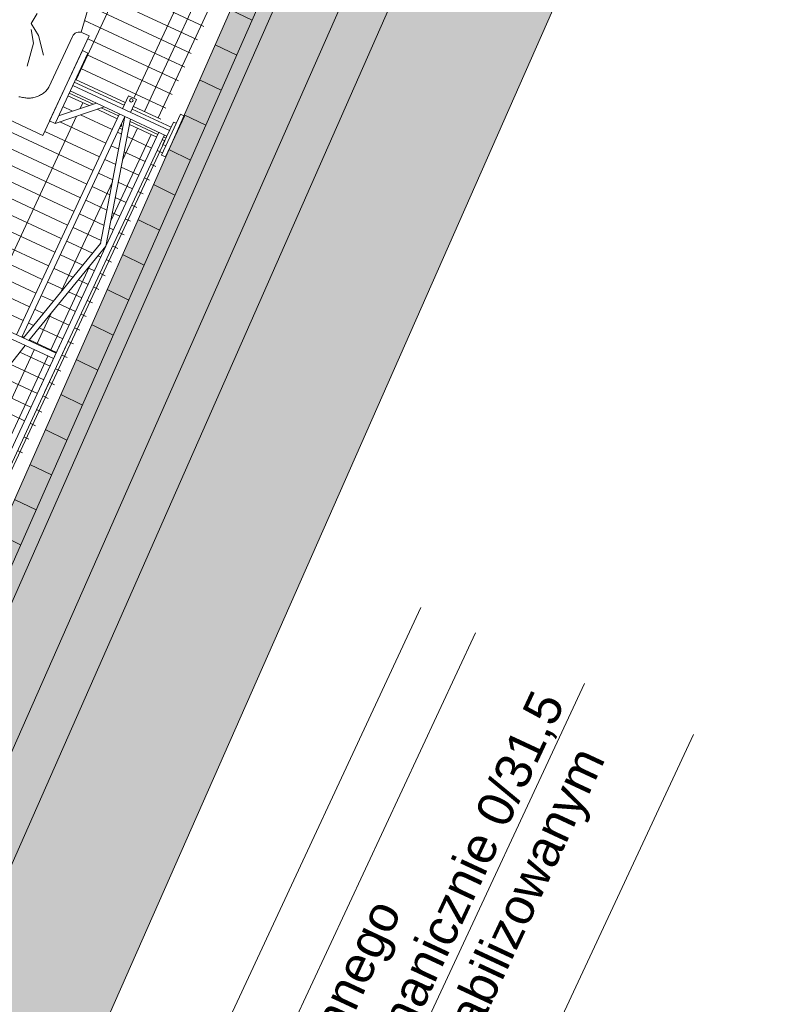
# Model space of a CAD drawing. Header units: millimetres. Extents: x 1962 to 3194, y -795 to -219.
# Tile 14 of 256: x 1992.72 to 1995.26, y -532.99 to -529.72. Entities that reach past the tile are written whole.
import ezdxf

# ---------------------------------------------------------------- set-up
doc = ezdxf.new("R2010")
doc.units = ezdxf.units.MM
doc.layers.get('0').update_dxf_attribs({"lineweight": 5})
doc.layers.get('Defpoints').update_dxf_attribs({"lineweight": 9})
for name, color, linetype, lineweight in [('A_flagi przekrojowe', 92, 'Continuous', 9), ('A_hatch nawierzchnia', 253, 'Continuous', 9), ('A_hatch przekroje', 125, 'Continuous', 9), ('A_ludzie', 53, 'Continuous', 9), ('A_obiekty trybuny', 126, 'Continuous', 9), ('A_ogrodzenie 2_4m', 45, 'Continuous', 9), ('A_przekrojowe', 42, 'Continuous', 9)]:
    doc.layers.add(name, color=color, linetype=linetype, lineweight=lineweight)
doc.styles.get("Standard").update_dxf_attribs({"font": 'arial.ttf'})

# ---------------------------------------------------------------- blocks, each defined once
blk = doc.blocks.new('zw$2CA')
at = {"layer": 'A_obiekty trybuny'}
for p, q in [((0.895, 0.0545), (0.895, 1.4995)), ((0.915, 0.0545), (0.915, 1.4795)), ((0.2575, 0.4), (0.2575, 0.71)), ((0.1743, 0.5264), (0.1734, 0.5227)), ((0.1639, 0.4932), (0.1622, 0.4897)), ((0.1655, 0.4968), (0.1639, 0.4932)), ((0.1669, 0.5004), (0.1655, 0.4968)), ((0.1681, 0.504), (0.1669, 0.5004)), ((0.1693, 0.5077), (0.1681, 0.504)), ((0.1704, 0.5115), (0.1693, 0.5077)), ((0.1714, 0.5152), (0.1704, 0.5115)), ((0.1724, 0.5189), (0.1714, 0.5152)), ((0.1734, 0.5227), (0.1724, 0.5189)), ((0.1326, 0.4596), (0.1293, 0.4576)), ((0.1358, 0.4617), (0.1326, 0.4596)), ((0.1389, 0.4641), (0.1358, 0.4617)), ((0.1419, 0.4665), (0.1389, 0.4641)), ((0.1449, 0.469), (0.1419, 0.4665)), ((0.1478, 0.4716), (0.1449, 0.469)), ((0.1506, 0.4743), (0.1478, 0.4716)), ((0.1533, 0.4771), (0.1506, 0.4743)), ((0.1558, 0.48), (0.1533, 0.4771)), ((0.1581, 0.4831), (0.1558, 0.48)), ((0.1602, 0.4864), (0.1581, 0.4831)), ((0.1622, 0.4897), (0.1602, 0.4864)), ((0.1037, 0.45), (-0.0825, 0.45)), ((0.1073, 0.4503), (0.1034, 0.45)), ((0.1111, 0.451), (0.1073, 0.4503)), ((0.1149, 0.452), (0.1111, 0.451)), ((0.1186, 0.4531), (0.1149, 0.452)), ((0.1222, 0.4544), (0.1186, 0.4531)), ((0.1258, 0.4559), (0.1222, 0.4544)), ((0.1293, 0.4576), (0.1258, 0.4559)), ((-0.1075, 0.425), (-0.1075, 0.4)), ((-0.1075, 0.4), (0.2575, 0.4)), ((-0.0539, 0.4), (0.2039, 0.4)), ((-0.0539, 0.38), (-0.0539, 0.4)), ((0.2039, 0.4), (0.2039, 0.38)), ((0.2039, 0.38), (-0.0539, 0.38)), ((0.065, 0.025), (0.065, 0.38)), ((0.085, 0.025), (0.085, 0.38)), ((0.2039, 0.38), (0.085, 0.255)), ((0.1763, 0.38), (0.085, 0.284)), ((1.755, 0.3559), (0.915, 0.159)), ((0.085, 0.1995), (0.895, 0.1995)), ((0.085, 0.1795), (0.895, 0.1795)), ((0.085, 0.179), (0.5022, 0.0745)), ((0.895, 0.1743), (0.5022, 0.0745)), ((0.085, 0.159), (0.5022, 0.0545)), ((0.895, 0.1543), (0.5022, 0.0545)), ((0.085, 0.0545), (1.0256, 0.0545)), ((0.085, 0.0345), (1.0256, 0.0345)), ((0.855, 0.0545), (1.755, 0.0545)), ((0.855, 0.0345), (1.755, 0.0345)), ((0.15, 0.015), (0, 0.015)), ((0, 0.015), (0, 0)), ((0, 0), (0.15, 0)), ((0.0336, 0.015), (0.0336, 0.025)), ((0.0336, 0.025), (0.1164, 0.025)), ((0.1164, 0.015), (0.1164, 0.025)), ((0.15, 0), (0.15, 0.015))]:
    blk.add_line(p, q, dxfattribs=at)
blk.add_arc((-0.0825, 0.425), 0.025, 90, 180, dxfattribs=at)
blk = doc.blocks.new('zw$824C')
at = {"layer": 'A_hatch nawierzchnia'}
h = blk.add_hatch(color=253, dxfattribs=at)
h.dxf.hatch_style = 2
h.paths.add_polyline_path([(6.9652, 1.0597), (6.9652, 1.1297), (6.9652, 1.1397), (18.0253, 1.3644), (18.0269, 1.2844)])
at = {"layer": 'A_hatch przekroje'}
h = blk.add_hatch(dxfattribs=at)
h.set_pattern_fill('LINE', color=256, scale=0.04, angle=23.9782, style=2)
h.set_pattern_definition([(89, (0.66515, 1.3697), (-0.1269807, 0.0022165), [])])
h.paths.add_polyline_path([(6.9652, 1.0597), (6.9652, 1.1297), (6.9652, 1.1397), (18.0253, 1.3644), (18.0269, 1.2844)])
h = blk.add_hatch(dxfattribs=at)
h.set_pattern_fill('CONC', color=256, scale=0.005, angle=294.9782, style=2)
h.set_pattern_definition([(9e-13, (0.7858, 1.45098), (-2e-15, 0.127), [0, -0.127]), (9e-13, (0.78707, 1.40653), (-2e-15, 0.127), [0, -0.127]), (9e-13, (0.79088, 1.47511), (-2e-15, 0.127), [0, -0.127]), (338.1986, (0.72484, 1.435744), (0.381000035, -0.12699999), [0.0136783, -0.6702377]), (216.8699, (0.73754, 1.430664), (0.38099999, 0.254000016), [0.00635, -0.62865]), (130.6013, (0.732461, 1.426854), (0.635000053, -0.761999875), [0.0117088, -1.1591733]), (206.5651, (0.69055, 1.411614), (-0.1269999, -0.12700017), [0.00283985, -0.2811408]), (326.3099, (0.68801, 1.410344), (0.253999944, -0.12700017), [0.0045791, -0.453326]), (108.4349, (0.69182, 1.407804), (-0.1269998, 0.254000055), [0.0040161, -0.3975932]), (225, (0.77183, 1.39891), (2e-15, -0.12700004), [0.0053881, -0.17421695]), (9e-13, (0.76802, 1.3951), (0.127, 0.127), [0.00762, -0.11938]), (135, (0.77564, 1.3951), (-0.12700004, -2e-15), [0.0053881, -0.17421695]), (251.5651, (0.75659, 1.480194), (0.1269998, 0.254000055), [0.0040161, -0.3975932]), (9e-13, (0.75532, 1.47638), (0.127, 0.127), [0.00635, -0.12065]), (143.1301, (0.76167, 1.476384), (-0.38099999, 0.254000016), [0.00635, -0.62865]), (213.6901, (0.68928, 1.481464), (0.253999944, 0.12700017), [0.0045791, -0.453326]), (341.5651, (0.68547, 1.478924), (-0.254000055, 0.1269998), [0.0080322, -0.3935771]), (126.8699, (0.69309, 1.476384), (0.254000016, -0.38099999), [0.00635, -0.62865]), (9e-13, (0.72611, 1.47638), (-2e-15, 0.127), [0, -0.127]), (9e-13, (0.69182, 1.44336), (-2e-15, 0.127), [0, -0.127]), (9e-13, (0.72738, 1.39637), (-2e-15, 0.127), [0, -0.127]), (9e-13, (0.76167, 1.43574), (-2e-15, 0.127), [0, -0.127]), (9e-13, (0.72484, 1.45733), (-2e-15, 0.127), [0, -0.127]), (9e-13, (0.6969, 1.46114), (-2e-15, 0.127), [0, -0.127]), (9e-13, (0.70833, 1.45352), (-2e-15, 0.127), [0, -0.127]), (9e-13, (0.70325, 1.42304), (-2e-15, 0.127), [0, -0.127]), (9e-13, (0.67277, 1.42812), (-2e-15, 0.127), [0, -0.127]), (9e-13, (0.67404, 1.45733), (-2e-15, 0.127), [0, -0.127]), (9e-13, (0.67023, 1.48527), (-2e-15, 0.127), [0, -0.127]), (9e-13, (0.7096, 1.49035), (-2e-15, 0.127), [0, -0.127]), (9e-13, (0.73754, 1.49543), (-2e-15, 0.127), [0, -0.127]), (9e-13, (0.78199, 1.49035), (-2e-15, 0.127), [0, -0.127]), (9e-13, (0.75151, 1.45098), (-2e-15, 0.127), [0, -0.127]), (9e-13, (0.73881, 1.47384), (-2e-15, 0.127), [0, -0.127]), (9e-13, (0.74897, 1.41288), (-2e-15, 0.127), [0, -0.127]), (9e-13, (0.71087, 1.40653), (-2e-15, 0.127), [0, -0.127]), (9e-13, (0.74897, 1.3786), (-2e-15, 0.127), [0, -0.127]), (9e-13, (0.70706, 1.38621), (-2e-15, 0.127), [0, -0.127]), (9e-13, (0.66642, 1.3824), (-2e-15, 0.127), [0, -0.127]), (9e-13, (0.68166, 1.37605), (-2e-15, 0.127), [0, -0.127]), (9e-13, (0.68293, 1.39383), (-2e-15, 0.127), [0, -0.127]), (9e-13, (0.76802, 1.37351), (-2e-15, 0.127), [0, -0.127]), (9e-13, (0.78326, 1.42558), (-2e-15, 0.127), [0, -0.127]), (9e-13, (0.77691, 1.46368), (-2e-15, 0.127), [0, -0.127]), (9e-13, (0.71849, 1.37224), (-2e-15, 0.127), [0, -0.127])])
h.paths.add_polyline_path([(18.028, 1.2344), (6.9652, 1.0097), (6.9652, 0.9997), (6.7652, 0.9997), (6.7652, 1.0497), (6.9652, 1.0497), (6.9652, 1.0597), (18.0269, 1.2844)])
h = blk.add_hatch(dxfattribs=at)
h.set_pattern_fill('CONCRE', color=256, scale=0.008, angle=294.9782, style=2)
h.set_pattern_definition([(360, (4.06387, 26.4186), (0.2032, 0.2032), [0.0254, -0.1778]), (90, (4.06387, 26.4186), (-0.2032, 0.2032), [0.0254, -0.1778]), (135, (4.08927, 26.4186), (-0.2032, 6e-15), [0.035921, -0.2514472]), (360, (4.08927, 26.5329), (0.2032, 0.2032), [0.0254, -0.1778]), (45, (4.10197, 26.5202), (6e-15, 0.2032), [0.0179605, -0.2694077]), (135, (4.10197, 26.5202), (-0.2032, 6e-15), [0.0179605, -0.2694077]), (360, (4.16547, 26.5837), (0.2032, 0.2032), [0.035921, -0.167279]), (45, (4.16547, 26.5837), (6e-15, 0.2032), [0.0254, -0.2619682]), (135, (4.20139, 26.5837), (-0.2032, 6e-15), [0.0254, -0.2619682]), (90, (4.20357, 26.4694), (-0.2032, 0.2032), [0.0254, -0.1778]), (45, (4.20357, 26.4694), (6e-15, 0.2032), [0.0179605, -0.2694077]), (135, (4.21627, 26.4821), (-0.2032, 6e-15), [0.0179605, -0.2694077]), (360, (4.08927, 26.4694), (0.2032, 0.2032), [0.0127, -0.17018]), (360, (4.24167, 26.5202), (0.2032, 0.2032), [0.0127, -0.17018]), (90, (4.17817, 26.5456), (-0.2032, 0.2032), [0.0127, -0.17018]), (135, (4.20357, 26.4313), (-0.2032, 6e-15), [0.0179605, -0.2694077]), (135, (4.11467, 26.571), (-0.2032, 6e-15), [0.0179605, -0.2694077]), (45, (4.15912, 26.48527), (6e-15, 0.2032), [0.0179605, -0.2694077]), (90, (4.13372, 26.444), (-0.2032, 0.2032), [0.003175, -0.200025]), (90, (4.14325, 26.52972), (-0.2032, 0.2032), [0.003175, -0.200025]), (90, (4.2385, 26.56465), (-0.2032, 0.2032), [0.003175, -0.200025]), (90, (4.24167, 26.4567), (-0.2032, 0.2032), [0.003175, -0.200025])])
h.paths.add_polyline_path([(6.7652, 0.9997), (6.9652, 0.9997), (6.9652, 1.0097), (18.028, 1.2344), (18.0286, 1.2048), (19.2883, 1.2304), (19.2879, 1.2504), (19.7248, 1.2592), (19.6452, 1.1397), (19.6452, 1.0672), (6.8039, 0.8063), (6.7937, 0.8602), (6.7652, 0.8797)])
h = blk.add_hatch(dxfattribs=at)
h.set_pattern_fill('EARTH2', color=256, scale=0.03, angle=339.9782, style=2)
h.set_pattern_definition([(225, (4.0639, 26.90586), (-3e-14, -1.07763), [0.3429, -0.4191]), (225, (4.30634, 26.6634), (-3e-14, -1.07763), [0.3429, -0.4191]), (225, (4.2471, 26.7227), (-3e-14, -1.07763), [0.35052, -0.41148]), (225, (4.1878, 26.7819), (-3e-14, -1.07763), [0.35052, -0.41148]), (225, (4.1285, 26.8412), (-3e-14, -1.07763), [0.35052, -0.41148]), (225, (4.1285, 27.38), (-3e-14, -1.07763), [0.3429, -0.4191]), (225, (4.1878, 27.32075), (-3e-14, -1.07763), [0.3429, -0.4191]), (225, (4.2471, 27.2615), (-3e-14, -1.07763), [0.3429, -0.4191]), (225, (4.30634, 27.2022), (-3e-14, -1.07763), [0.3429, -0.4191]), (225, (4.0639, 27.4447), (-3e-14, -1.07763), [0.3429, -0.4191]), (315, (3.5466, 26.9274), (1.07763, -3e-14), [0.3429, -0.4191]), (315, (3.7945, 27.1753), (1.07763, -3e-14), [0.3429, -0.4191]), (315, (3.7298, 27.1106), (1.07763, -3e-14), [0.3429, -0.4191]), (315, (3.6705, 27.05134), (1.07763, -3e-14), [0.3429, -0.4191]), (315, (3.6113, 26.9921), (1.07763, -3e-14), [0.3429, -0.4191]), (315, (4.1501, 26.9921), (1.07763, -3e-14), [0.35052, -0.41148]), (315, (4.20935, 27.05134), (1.07763, -3e-14), [0.35052, -0.41148]), (315, (4.2686, 27.1106), (1.07763, -3e-14), [0.35052, -0.41148]), (315, (4.3333, 27.1753), (1.07763, -3e-14), [0.3429, -0.4191]), (315, (4.0908, 26.9328), (1.07763, -3e-14), [0.3429, -0.4191])])
h.paths.add_polyline_path([(-5.1257, 1.0397), (0.6852, 1.0397), (0.6852, 0.9697), (0.6252, 0.9697), (0.5852, 0.6897), (0.8052, 0.6897), (0.7994, 0.7201), (6.2252, 0.7892), (6.2252, 0.6594), (6.958, 0.6594), (19.9052, 0.9224), (19.9052, 1.0097), (19.9052, 1.0799), (22.9851, 1.0861), (22.9851, 0.3), (20.7556, 0.3), (20.2579, 0), (18.1349, 0), (17.39, 0.3712), (7.1134, 0.1624), (6.9387, 0.03), (6.0463, 0.03), (5.7404, 0.283), (4.4329, 0.2663), (0.2714, -3.1755), (-2.2356, -3.1755), (-5.1257, -0.7852)])
edge = h.paths.add_edge_path(flags=16)
edge.add_arc((19.5343, 0.7473), 0.08, 0, 360)
edge = h.paths.add_edge_path(flags=16)
edge.add_arc((-0.9821, -1.0565), 0.1, 1080, 1440)
h = blk.add_hatch(dxfattribs=at)
h.set_pattern_fill('ANSI36', color=256, scale=0.01, angle=294.9782, style=2)
h.set_pattern_definition([(45, (0.66515, 1.369704), (0.01683798, 0.06173926), [0.079375, -0.015875, 0, -0.015875])])
h.paths.add_polyline_path([(6.2252, 0.6594), (6.2252, 0.7997), (6.8052, 0.7997), (6.8039, 0.8063), (19.6452, 1.0672), (19.6452, 1.0097), (19.9052, 1.0097), (19.9052, 0.9224), (6.958, 0.6594)])
at = {"layer": 'A_flagi przekrojowe'}
for p, q in [((8.9155, -0.1148), (13.2091, -0.1148)), ((8.9155, -0.3148), (13.2091, -0.3148)), ((8.9155, -0.7148), (13.2091, -0.7148)), ((8.9155, -1.1148), (13.2091, -1.1148))]:
    blk.add_line(p, q, dxfattribs=at)
at = {"layer": 'A_ludzie', "linetype": 'ByBlock'}
for p, q in [((14.4036, 1.8708), (14.3649, 1.845)), ((14.4209, 1.8794), (14.395, 1.8407)), ((14.4596, 1.8751), (14.4209, 1.8794)), ((14.3649, 1.845), (14.2873, 1.8321)), ((14.395, 1.8407), (14.3433, 1.7976)), ((14.4648, 1.7162), (14.7225, 1.7546))]:
    blk.add_line(p, q, dxfattribs=at)
at = {"layer": 'A_ogrodzenie 2_4m'}
for p, q in [((13.6652, 1.4864), (13.6652, 3.7321)), ((13.7152, 1.4864), (13.7152, 3.7321)), ((13.7652, 1.4864), (13.7652, 3.7321)), ((13.8152, 1.4864), (13.8152, 3.7321)), ((13.8652, 1.4864), (13.8652, 3.7321)), ((13.9152, 1.4864), (13.9152, 3.7321)), ((13.9652, 1.4864), (13.9652, 3.7321)), ((14.0152, 1.4864), (14.0152, 3.7321)), ((14.0652, 1.4864), (14.0652, 2.5538)), ((13.5152, 1.4864), (13.5152, 1.8664)), ((13.5652, 1.4864), (13.5652, 1.8664)), ((13.6152, 1.4864), (13.6152, 1.8864)), ((14.6052, 1.3546), (14.6052, 1.7371)), ((14.6552, 1.3546), (14.6552, 1.7445)), ((14.5052, 1.3546), (14.5052, 1.7222)), ((14.5552, 1.3546), (14.5552, 1.7296)), ((14.1152, 1.4864), (14.1152, 1.6869)), ((14.4552, 1.3546), (14.4552, 1.6869)), ((14.1652, 1.4864), (14.1652, 1.6549)), ((14.2152, 1.6313), (14.2152, 1.6669)), ((14.2552, 1.5893), (14.2552, 1.6669)), ((14.3152, 1.4846), (14.3152, 1.6669)), ((14.3152, 1.6646), (14.7336, 1.6646)), ((14.3552, 1.3546), (14.3552, 1.6669)), ((14.4052, 1.3546), (14.4052, 1.6669)), ((13.4627, 1.6121), (14.2058, 1.6121)), ((14.2334, 1.6121), (14.2552, 1.6121)), ((14.2152, 1.4864), (14.2152, 1.6023)), ((14.2552, 1.4864), (14.2552, 1.5603)), ((13.2152, 1.3414), (13.2152, 1.4992)), ((13.2652, 1.3414), (13.2652, 1.4875)), ((13.3152, 1.3414), (13.3152, 1.4757)), ((13.3652, 1.3414), (13.3652, 1.464)), ((13.4152, 1.3414), (13.4152, 1.4523)), ((13.4652, 1.4605), (13.4652, 1.4664)), ((13.4652, 1.3414), (13.4652, 1.4405)), ((13.5152, 1.4478), (13.5152, 1.4664)), ((13.5652, 1.4351), (13.5652, 1.4664)), ((13.6152, 1.4224), (13.6152, 1.4664)), ((13.6652, 1.4097), (13.6652, 1.4664)), ((13.7152, 1.397), (13.7152, 1.4664)), ((13.7652, 1.3843), (13.7652, 1.4664)), ((13.8152, 1.3716), (13.8152, 1.4664)), ((13.8652, 1.3638), (13.8652, 1.4664)), ((13.9152, 1.3763), (13.9152, 1.4664)), ((13.9652, 1.3889), (13.9652, 1.4664)), ((14.0152, 1.4014), (14.0152, 1.4664)), ((14.0652, 1.4139), (14.0652, 1.4664)), ((14.1152, 1.4264), (14.1152, 1.4664)), ((14.1652, 1.439), (14.1652, 1.4664)), ((14.2152, 1.4515), (14.2152, 1.4664)), ((14.2552, 1.3414), (14.2552, 1.4415)), ((14.3152, 1.3546), (14.3152, 1.4546)), ((14.3402, 1.4646), (14.7994, 1.4646)), ((12.6027, 1.4121), (13.4427, 1.4121)), ((13.4627, 1.4121), (13.577, 1.4121)), ((13.5152, 1.3414), (13.5152, 1.4278)), ((13.5652, 1.3414), (13.5652, 1.4151)), ((13.6557, 1.4121), (14.058, 1.4121)), ((14.1379, 1.4121), (14.2552, 1.4121)), ((14.1652, 1.3414), (14.1652, 1.419)), ((14.2152, 1.3414), (14.2152, 1.4315)), ((14.3152, 1.4146), (14.8159, 1.4146)), ((13.6152, 1.3414), (13.6152, 1.4024)), ((13.6652, 1.3414), (13.6652, 1.3897)), ((13.7152, 1.3414), (13.7152, 1.377)), ((14.0152, 1.3414), (14.0152, 1.3814)), ((14.0652, 1.3414), (14.0652, 1.3939)), ((14.1152, 1.3414), (14.1152, 1.4064)), ((12.6027, 1.3621), (13.4427, 1.3621)), ((13.4627, 1.3621), (13.7738, 1.3621)), ((13.7652, 1.3414), (13.7652, 1.3643)), ((13.8152, 1.3414), (13.8152, 1.3516)), ((13.8525, 1.3621), (13.8584, 1.3621)), ((13.8652, 1.3414), (13.8652, 1.3438)), ((13.9152, 1.3414), (13.9152, 1.3563)), ((13.9383, 1.3621), (14.2552, 1.3621)), ((13.9652, 1.3414), (13.9652, 1.3689)), ((14.3152, 1.3646), (14.8446, 1.3646)), ((12.6027, 1.3121), (14.2552, 1.3121)), ((13.1152, 1.3021), (13.1152, 1.3214)), ((13.1652, 1.3021), (13.1652, 1.3214)), ((13.2152, 1.3021), (13.2152, 1.3214)), ((13.2652, 1.3021), (13.2652, 1.3214)), ((13.3152, 1.3021), (13.3152, 1.3214)), ((13.3652, 1.3021), (13.3652, 1.3214)), ((13.4152, 1.3021), (13.4152, 1.3214)), ((13.4652, 1.3021), (13.4652, 1.3214)), ((13.5152, 1.3021), (13.5152, 1.3214)), ((13.5652, 1.3021), (13.5652, 1.3214)), ((13.6152, 1.3021), (13.6152, 1.3214)), ((13.6652, 1.3021), (13.6652, 1.3214)), ((13.7152, 1.3021), (13.7152, 1.3214)), ((13.7652, 1.3021), (13.7652, 1.3214)), ((13.8152, 1.3021), (13.8152, 1.3214)), ((13.8652, 1.3021), (13.8652, 1.3214)), ((13.9152, 1.3021), (13.9152, 1.3214)), ((13.9652, 1.3021), (13.9652, 1.3214)), ((14.0152, 1.3021), (14.0152, 1.3214)), ((14.0652, 1.3021), (14.0652, 1.3214)), ((14.1152, 1.3021), (14.1152, 1.3214)), ((14.1652, 1.3021), (14.1652, 1.3214)), ((14.2152, 1.3021), (14.2152, 1.3214)), ((14.2552, 1.3119), (14.2552, 1.3214))]:
    blk.add_line(p, q, dxfattribs=at)
for points in [[(14.2652, 1.6669), (14.2652, 1.5788)], [(14.3052, 1.4846), (14.3052, 1.6669)], [(14.2652, 1.5498), (14.2652, 1.4864)], [(14.2927, 1.4846), (14.3402, 1.4846), (14.3402, 1.4546), (14.2927, 1.4546)], [(14.2302, 1.4552), (14.2302, 1.4664)], [(14.2652, 1.444), (14.2652, 1.3414)], [(14.3052, 1.3119), (14.3052, 1.4546)], [(14.2652, 1.3214), (14.2652, 1.3119)]]:
    blk.add_lwpolyline(points, dxfattribs=at)
blk.add_circle((14.3302, 1.4696), 0.006, dxfattribs=at)
blk.add_arc((14.2402, 1.4696), 0.006, 211.9258, 328.0742, dxfattribs=at)
at = {"layer": 'A_przekrojowe'}
for p, q in [((18.0253, 1.3644), (6.9652, 1.1397)), ((18.0269, 1.2844), (6.9652, 1.0597)), ((18.028, 1.2344), (6.9652, 1.0097)), ((19.6452, 1.0672), (6.8039, 0.8063)), ((19.9052, 0.9224), (6.958, 0.6594))]:
    blk.add_line(p, q, dxfattribs=at)
at = {"layer": 'Defpoints'}
blk.add_line((17.39, 0.3712), (7.1134, 0.1624), dxfattribs=at)
at = {"layer": 'A_obiekty trybuny', "xscale": -1}
blk.add_blockref('zw$2CA', (14.3577, 1.2869), dxfattribs=at)
at = {"layer": 'A_flagi przekrojowe', "char_height": 0.12, "attachment_point": 1}
for s, insert, width in [('podbudowa z kruszywa kamiennego \\Płamanego stabilizowanego mechanicznie 0/31,5', (9.5655, -0.3648), 3.798857), ('wzmocnienie podłoża gruntem stabilizowanym\\Pcementem Rm=2,5 MPa', (9.5655, -0.7648), 3.572257)]:
    blk.add_mtext(s, dxfattribs=dict(at, insert=insert, width=width))

msp = doc.modelspace()

# ---------------------------------------------------------------- block references
at = {"rotation": 65.0218058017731}
msp.add_blockref('zw$824C', (1988.3752, -543.6003), dxfattribs=at)

doc.saveas('drawing.dxf')
